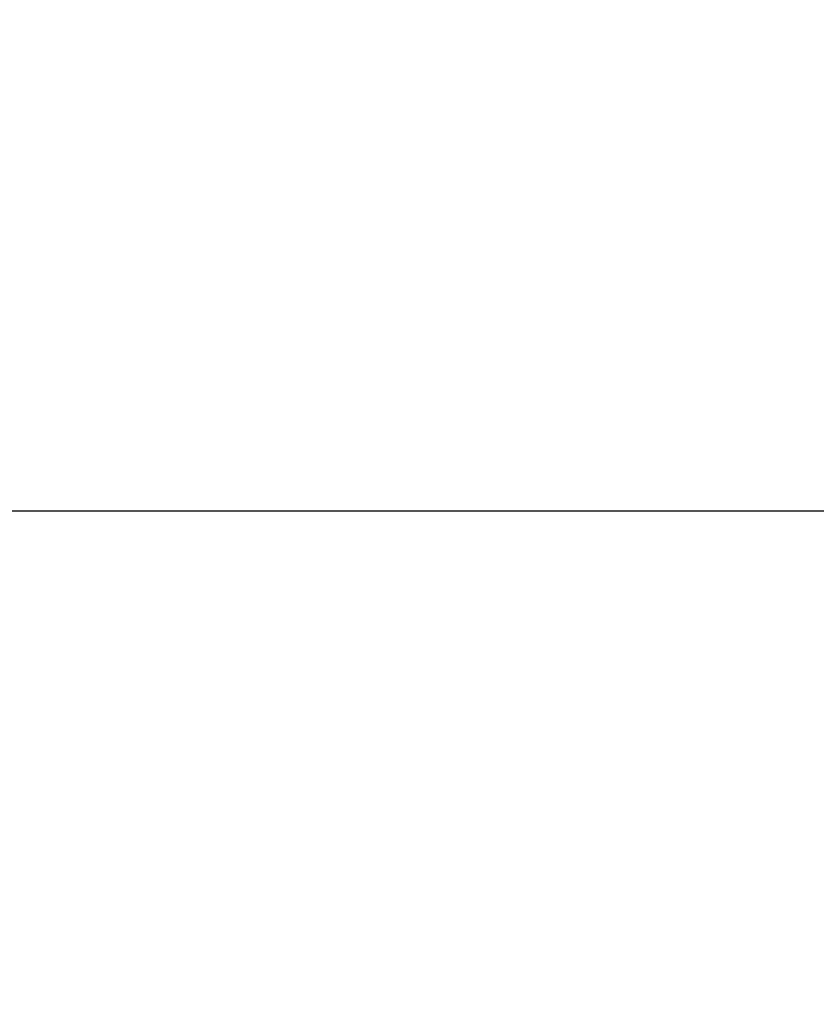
# Model space of a CAD drawing. Header units: millimetres. Extents: x -48448 to 452754, y -13941 to 17062.
# Tile 199 of 256: x 15210.572 to 15210.996, y 3617.823 to 3618.348. Entities that reach past the tile are written whole.
import ezdxf

# ---------------------------------------------------------------- set-up
doc = ezdxf.new("R2010")
doc.units = ezdxf.units.MM

msp = doc.modelspace()

# ---------------------------------------------------------------- hatches: boundary and pattern name
at = {"lineweight": 5}
h = msp.add_hatch(dxfattribs=at)
h.set_pattern_fill('ANSI31', color=256)
h.set_pattern_definition([(45, (-47770.6976, -3756.4557), (-2.24506403, 2.24506403), [])])
h.paths.add_polyline_path([(15251.38156, 3620.0862), (15091.38156, 3620.0862), (15091.38156, 3618.0862), (15251.38156, 3618.0862)])
h = msp.add_hatch(dxfattribs=at)
h.set_pattern_fill('NET3', color=256, scale=0.5, angle=90)
h.set_pattern_definition([(90, (-47770.6976, -3756.4557), (-1.5875, 1e-16), []), (150, (-47770.6976, -3756.4557), (-0.79375, -1.37481533), []), (210, (-47770.6976, -3756.4557), (0.79375, -1.37481533), [])])
h.paths.add_polyline_path([(15211.38156, 3618.0862), (15131.38156, 3618.0862), (15131.38156, 3602.0862), (15211.38156, 3602.0862)])

# ---------------------------------------------------------------- linework, layer by layer
msp.add_line((14973.88293, 3618.0862), (15376.4686, 3618.0862))
msp.add_lwpolyline([(15091.38156, 3618.0862), (15251.38156, 3618.0862), (15251.38156, 3620.0862), (15091.38156, 3620.0862)], close=True)
msp.add_lwpolyline([(15131.38156, 3602.0862), (15211.38156, 3602.0862), (15211.38156, 3618.0862), (15131.38156, 3618.0862)], close=True, dxfattribs=at)

doc.saveas('drawing.dxf')
